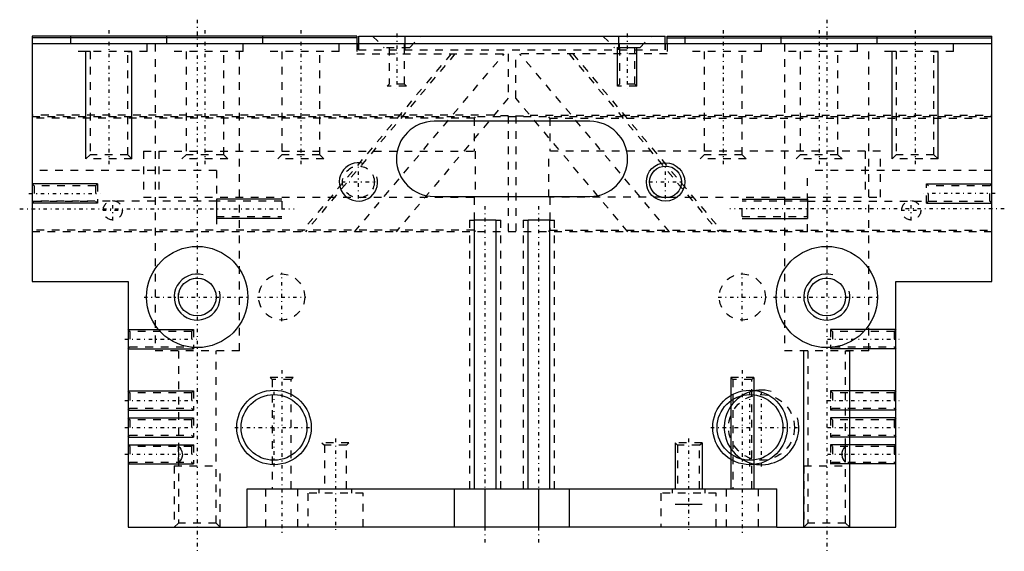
# Model space of a CAD drawing. Extents: x -64 to 64, y -3 to 66.
import ezdxf

# ---------------------------------------------------------------- set-up
doc = ezdxf.new("R2010")
doc.units = 0
doc.linetypes.add('CENTER', pattern=[1.5, 0.45, -0.5, 0.05, -0.5])
doc.linetypes.add('DASHED', pattern=[2, 1, -1])
for name, color, linetype in [('AM_0', 7, 'CONTINUOUS'), ('AM_2', 5, 'CONTINUOUS'), ('AM_3', 6, 'DASHED'), ('AM_5', 3, 'CONTINUOUS'), ('AM_7', 4, 'CENTER')]:
    doc.layers.add(name, color=color, linetype=linetype)

msp = doc.modelspace()

# ---------------------------------------------------------------- linework, layer by layer
at = {"layer": 'AM_0'}
for p, q in [((-62.5, 64), (-62.5, 63)), ((-20.2, 64), (-62.5, 64)), ((-20.2, 63.8), (-62.5, 63.8)), ((62.5, 63), (-62.5, 63)), ((-62.5, 63), (-62.5, 32)), ((-20.2, 64), (-20.2, 63)), ((-19.93, 63), (-19.93, 64)), ((-19.93, 64), (19.93, 64)), ((19.93, 63), (19.93, 64)), ((20.2, 63), (20.2, 64)), ((20.2, 64), (62.5, 64)), ((20.2, 63.8), (62.5, 63.8)), ((62.5, 63), (62.5, 64)), ((62.5, 32), (62.5, 63)), ((10.15, 52.9), (-10.15, 52.9)), ((-10.15, 43.1), (10.15, 43.1)), ((19.48, 43), (20.52, 43)), ((-4.9, 5), (-4.9, 40)), ((-2.1, 40), (-4.9, 40)), ((-2.1, 40), (-2.1, 5)), ((2.1, 5), (2.1, 40)), ((4.9, 40), (2.1, 40)), ((4.9, 40), (4.9, 5)), ((-62.5, 32), (-50, 32)), ((-50, 32), (-50, 0)), ((50, 0), (50, 32)), ((50, 32), (62.5, 32)), ((-34.5, 0), (-34.5, 5)), ((-34.5, 5), (34.5, 5)), ((-7.5, 0.05), (-7.5, 5)), ((7.5, 0.05), (7.5, 5)), ((34.5, 0), (34.5, 5)), ((-50, 0), (-34.5, 0)), ((-34.5, 0.05), (34.5, 0.05)), ((34.5, 0), (50, 0))]:
    msp.add_line(p, q, dxfattribs=at)
for centre, radius in [((20, 45), 2.07), ((-41, 30), 6.6), ((41, 30), 6.6), ((-41, 30), 2.46), ((41, 30), 2.46), ((-31, 13), 4.28), ((31, 13), 4.28)]:
    msp.add_circle(centre, radius, dxfattribs=at)
for centre, start, end in [((-10.15, 48), 90, 270), ((10.15, 48), 270, 90)]:
    msp.add_arc(centre, 4.9, start, end, dxfattribs=at)
at = {"layer": 'AM_2'}
for p, q in [((-13.92, 63), (-13.92, 64)), ((13.92, 63), (13.92, 64)), ((-3.5, 0.05), (-3.5, 5)), ((3.5, 0.05), (3.5, 5))]:
    msp.add_line(p, q, dxfattribs=at)
at = {"layer": 'AM_3'}
for p, q in [((-57.5, 64), (-57.5, 62)), ((-47.5, 62), (-47.5, 64)), ((-46.5, 63), (-46.5, 23)), ((-45, 64), (-45, 62)), ((-35.5, 23), (-35.5, 63)), ((-35, 62), (-35, 64)), ((-32.5, 64), (-32.5, 62)), ((-22.5, 62), (-22.5, 64)), ((-20.2, 63), (-20.2, 61.7)), ((-20, 62.2), (-20, 63)), ((-19.93, 62.2), (-19.93, 63)), ((-18.15, 64), (-16.65, 62.5)), ((-14, 62.2), (-14, 63)), ((-13.92, 62.2), (-13.92, 63)), ((-13.35, 62.5), (-11.85, 64)), ((11.85, 64), (13.35, 62.5)), ((13.92, 62.2), (13.92, 63)), ((14, 62.2), (14, 63)), ((16.65, 62.5), (18.15, 64)), ((19.93, 62.2), (19.93, 63)), ((20, 62.2), (20, 63)), ((20.2, 63), (20.2, 61.7)), ((22.5, 64), (22.5, 62)), ((32.5, 62), (32.5, 64)), ((35, 64), (35, 62)), ((35.5, 63), (35.5, 23)), ((45, 62), (45, 64)), ((46.5, 23), (46.5, 63)), ((47.5, 64), (47.5, 62)), ((57.5, 62), (57.5, 64)), ((-47.5, 62), (-57.5, 62)), ((-54.96, 62), (-54.96, 48.54)), ((-50.04, 48.54), (-50.04, 62)), ((-35, 62), (-45, 62)), ((-42.46, 62), (-42.46, 48.54)), ((-37.54, 48.54), (-37.54, 62)), ((-22.5, 62), (-32.5, 62)), ((-29.96, 62), (-29.96, 48.54)), ((-7.93, 61.7), (-27.4, 38.5)), ((-7.43, 61.7), (-26.9, 38.5)), ((-25.04, 48.54), (-25.04, 62)), ((-20.5, 38.5), (-1.03, 61.7)), ((-20.2, 61.7), (-0.5, 61.7)), ((-20, 62.2), (20, 62.2)), ((-13.35, 62.5), (-16.65, 62.5)), ((-16.01, 62.5), (-16.01, 57.74)), ((-13.99, 57.74), (-13.99, 62.5)), ((-0.5, 61.7), (-0.5, 55.9)), ((20.2, 61.7), (0.5, 61.7)), ((0.5, 55.9), (0.5, 61.7)), ((20.5, 38.5), (1.03, 61.7)), ((7.43, 61.7), (26.9, 38.5)), ((7.93, 61.7), (27.4, 38.5)), ((16.65, 62.5), (13.35, 62.5)), ((13.99, 62.5), (13.99, 57.74)), ((16.01, 57.74), (16.01, 62.5)), ((32.5, 62), (22.5, 62)), ((25.04, 62), (25.04, 48.54)), ((29.96, 48.54), (29.96, 62)), ((45, 62), (35, 62)), ((37.54, 62), (37.54, 48.54)), ((42.46, 48.54), (42.46, 62)), ((57.5, 62), (47.5, 62)), ((50.04, 62), (50.04, 48.54)), ((54.96, 48.54), (54.96, 62)), ((-16.01, 57.74), (-16.25, 57.5)), ((-13.99, 57.74), (-16.01, 57.74)), ((-13.75, 57.5), (-13.99, 57.74)), ((13.99, 57.74), (13.75, 57.5)), ((16.01, 57.74), (13.99, 57.74)), ((16.25, 57.5), (16.01, 57.74)), ((-13.75, 57.5), (-16.25, 57.5)), ((16.25, 57.5), (13.75, 57.5)), ((-0.5, 55.9), (-15.1, 38.5)), ((15.1, 38.5), (0.5, 55.9)), ((-2.35, 53.7), (-62.5, 53.7)), ((62.5, 53.5), (-62.5, 53.5)), ((-4.92, 53.3), (-62.5, 53.3)), ((-4.8, 53.5), (-4.92, 53.3)), ((-4.92, 53.3), (-4.92, 49)), ((-0.5, 53.6), (-2.43, 53.6)), ((-0.5, 53.6), (-0.56, 53.5)), ((-0.5, 53.6), (-0.5, 38.5)), ((0.5, 53.6), (2.43, 53.6)), ((0.56, 53.5), (0.5, 53.6)), ((0.5, 53.6), (0.5, 38.5)), ((2.35, 53.7), (62.5, 53.7)), ((4.92, 53.3), (4.8, 53.5)), ((4.92, 53.3), (4.92, 49)), ((4.92, 53.3), (62.5, 53.3)), ((-48, 49), (-48, 43)), ((-48, 49), (-4.8, 49)), ((-46.01, 49), (-46.01, 43)), ((-4.8, 49), (-4.8, 43)), ((48, 49), (4.8, 49)), ((4.8, 43), (4.8, 49)), ((46.01, 49), (46.01, 43)), ((48, 43), (48, 49)), ((-54.96, 48.54), (-55.5, 48)), ((-49.5, 48), (-55.5, 48)), ((-50.04, 48.54), (-54.96, 48.54)), ((-49.5, 48), (-50.04, 48.54)), ((-42.46, 48.54), (-43, 48)), ((-37, 48), (-43, 48)), ((-37.54, 48.54), (-42.46, 48.54)), ((-37, 48), (-37.54, 48.54)), ((-29.96, 48.54), (-30.5, 48)), ((-24.5, 48), (-30.5, 48)), ((-25.04, 48.54), (-29.96, 48.54)), ((-24.5, 48), (-25.04, 48.54)), ((25.04, 48.54), (24.5, 48)), ((30.5, 48), (24.5, 48)), ((29.96, 48.54), (25.04, 48.54)), ((30.5, 48), (29.96, 48.54)), ((37.54, 48.54), (37, 48)), ((43, 48), (37, 48)), ((42.46, 48.54), (37.54, 48.54)), ((43, 48), (42.46, 48.54)), ((50.04, 48.54), (49.5, 48)), ((55.5, 48), (49.5, 48)), ((54.96, 48.54), (50.04, 48.54)), ((55.5, 48), (54.96, 48.54)), ((-38.5, 46.5), (-62.5, 46.5)), ((-38.5, 46.5), (-38.5, 38.5)), ((38.5, 38.5), (38.5, 46.5)), ((62.5, 46.5), (38.5, 46.5)), ((-62.26, 44.51), (-62.5, 44.75)), ((-54.24, 44.51), (-62.26, 44.51)), ((-62.26, 44.51), (-62.26, 42.49)), ((-54, 44.75), (-54.24, 44.51)), ((-54.24, 44.51), (-54.24, 42.49)), ((-54, 44.75), (-54, 42.25)), ((54, 42.25), (54, 44.75)), ((54.24, 44.51), (54, 44.75)), ((62.26, 44.51), (54.24, 44.51)), ((54.24, 42.49), (54.24, 44.51)), ((62.5, 44.75), (62.26, 44.51)), ((62.26, 42.49), (62.26, 44.51)), ((-52.35, 42.5), (-62.5, 42.5)), ((-62.5, 42.25), (-62.26, 42.49)), ((-62.26, 42.49), (-54.24, 42.49)), ((-54.24, 42.49), (-54, 42.25)), ((-38.5, 42.5), (-51.65, 42.5)), ((-48, 43), (-4.8, 43)), ((-30, 42.51), (-38.5, 42.51)), ((-30, 42.51), (-30, 40.49)), ((-4.92, 43), (-4.92, 38.7)), ((19.48, 43), (4.8, 43)), ((4.92, 43), (4.92, 38.7)), ((20.52, 43), (48, 43)), ((30, 40.49), (30, 42.51)), ((38.5, 42.51), (30, 42.51)), ((38.5, 42.5), (51.65, 42.5)), ((52.35, 42.5), (62.5, 42.5)), ((54, 42.25), (54.24, 42.49)), ((54.24, 42.49), (62.26, 42.49)), ((62.26, 42.49), (62.5, 42.25)), ((-38.5, 40.49), (-30, 40.49)), ((-5.55, 40), (-5.55, 5)), ((-5.55, 40), (-4.9, 40)), ((-2.1, 40), (-1.45, 40)), ((-1.45, 5), (-1.45, 40)), ((1.45, 40), (1.45, 5)), ((1.45, 40), (2.1, 40)), ((4.9, 40), (5.55, 40)), ((5.55, 5), (5.55, 40)), ((30, 40.49), (38.5, 40.49)), ((-4.92, 38.7), (-62.5, 38.7)), ((62.5, 38.5), (-62.5, 38.5)), ((-4.92, 38.7), (-4.8, 38.5)), ((4.8, 38.5), (4.92, 38.7)), ((4.92, 38.7), (62.5, 38.7)), ((-41, 32.46), (-40.61, 32.43)), ((-49.76, 25.51), (-50, 25.75)), ((-41.5, 25.75), (-41.74, 25.51)), ((-41.5, 25.75), (-41.5, 23.25)), ((41.74, 25.51), (41.5, 25.75)), ((41.5, 25.75), (41.5, 23.25)), ((50, 25.75), (49.76, 25.51)), ((-41.74, 25.51), (-49.76, 25.51)), ((-49.76, 25.51), (-49.76, 23.49)), ((-41.74, 25.51), (-41.74, 23.49)), ((49.76, 25.51), (41.74, 25.51)), ((41.74, 25.51), (41.74, 23.49)), ((49.76, 25.51), (49.76, 23.49)), ((-50, 23.25), (-49.76, 23.49)), ((-49.76, 23.49), (-41.74, 23.49)), ((-41.74, 23.49), (-41.5, 23.25)), ((41.5, 23.25), (41.74, 23.49)), ((41.74, 23.49), (49.76, 23.49)), ((49.76, 23.49), (50, 23.25)), ((-35.5, 23), (-46.5, 23)), ((-43.46, 23), (-43.46, 0.54)), ((-38.54, 0.54), (-38.54, 23)), ((46.5, 23), (35.5, 23)), ((38.54, 23), (38.54, 0.54)), ((43.46, 0.54), (43.46, 23)), ((-31.5, 19.5), (-31.23, 19.23)), ((-28.5, 19.5), (-31.5, 19.5)), ((-28.77, 19.23), (-28.5, 19.5)), ((28.5, 19.5), (28.77, 19.23)), ((31.5, 19.5), (28.5, 19.5)), ((31.23, 19.23), (31.5, 19.5)), ((-31.23, 19.23), (-31.23, 5)), ((-28.77, 19.23), (-31.23, 19.23)), ((-28.77, 5), (-28.77, 19.23)), ((28.77, 19.23), (28.77, 5)), ((31.23, 19.23), (28.77, 19.23)), ((31.23, 5), (31.23, 19.23)), ((-49.76, 17.51), (-50, 17.75)), ((-41.74, 17.51), (-49.76, 17.51)), ((-49.76, 17.51), (-49.76, 15.49)), ((-41.5, 17.75), (-41.74, 17.51)), ((-41.74, 17.51), (-41.74, 15.49)), ((-41.5, 17.75), (-41.5, 15.25)), ((41.74, 17.51), (41.5, 17.75)), ((41.5, 17.75), (41.5, 15.25)), ((49.76, 17.51), (41.74, 17.51)), ((41.74, 17.51), (41.74, 15.49)), ((50, 17.75), (49.76, 17.51)), ((49.76, 17.51), (49.76, 15.49)), ((-50, 15.25), (-49.76, 15.49)), ((-49.76, 15.49), (-41.74, 15.49)), ((-41.74, 15.49), (-41.5, 15.25)), ((41.5, 15.25), (41.74, 15.49)), ((41.74, 15.49), (49.76, 15.49)), ((49.76, 15.49), (50, 15.25)), ((-49.76, 14.01), (-50, 14.25)), ((-41.5, 14.25), (-41.74, 14.01)), ((-41.5, 14.25), (-41.5, 11.75)), ((41.74, 14.01), (41.5, 14.25)), ((41.5, 14.25), (41.5, 11.75)), ((50, 14.25), (49.76, 14.01)), ((-41.74, 14.01), (-49.76, 14.01)), ((-49.76, 14.01), (-49.76, 11.99)), ((-41.74, 14.01), (-41.74, 11.99)), ((49.76, 14.01), (41.74, 14.01)), ((41.74, 14.01), (41.74, 11.99)), ((49.76, 14.01), (49.76, 11.99)), ((-50, 11.75), (-49.76, 11.99)), ((-49.76, 11.99), (-41.74, 11.99)), ((-41.74, 11.99), (-41.5, 11.75)), ((41.5, 11.75), (41.74, 11.99)), ((41.74, 11.99), (49.76, 11.99)), ((49.76, 11.99), (50, 11.75)), ((-49.76, 10.51), (-50, 10.75)), ((-41.74, 10.51), (-49.76, 10.51)), ((-49.76, 10.51), (-49.76, 8.49)), ((-41.5, 10.75), (-41.74, 10.51)), ((-41.74, 10.51), (-41.74, 8.49)), ((-41.5, 10.75), (-41.5, 8.25)), ((-24.75, 11), (-24.43, 10.68)), ((-21.25, 11), (-24.75, 11)), ((-24.43, 10.68), (-24.43, 5)), ((-21.57, 10.68), (-24.43, 10.68)), ((-21.57, 10.68), (-21.25, 11)), ((-21.57, 5), (-21.57, 10.68)), ((21.25, 11), (21.57, 10.68)), ((24.75, 11), (21.25, 11)), ((21.57, 10.68), (21.57, 5)), ((24.43, 10.68), (21.57, 10.68)), ((24.43, 10.68), (24.75, 11)), ((24.43, 5), (24.43, 10.68)), ((41.74, 10.51), (41.5, 10.75)), ((41.5, 10.75), (41.5, 8.25)), ((49.76, 10.51), (41.74, 10.51)), ((41.74, 10.51), (41.74, 8.49)), ((50, 10.75), (49.76, 10.51)), ((49.76, 10.51), (49.76, 8.49)), ((-50, 8.25), (-49.76, 8.49)), ((-49.76, 8.49), (-41.74, 8.49)), ((-44, 8), (-38, 8)), ((-44, 8), (-44, 0)), ((-41.74, 8.49), (-41.5, 8.25)), ((-38, 0), (-38, 8)), ((38, 8), (44, 8)), ((38, 8), (38, 0)), ((41.5, 8.25), (41.74, 8.49)), ((41.74, 8.49), (49.76, 8.49)), ((44, 0), (44, 8)), ((49.76, 8.49), (50, 8.25)), ((-32.1, 5), (-32.1, 0.05)), ((-27.9, 0.05), (-27.9, 5)), ((-26.6, 4.45), (-26.6, 0.05)), ((-19.4, 4.45), (-26.6, 4.45)), ((-25.15, 5), (-25.15, 4.45)), ((-20.85, 4.45), (-20.85, 5)), ((-19.4, 0.05), (-19.4, 4.45)), ((19.4, 4.45), (19.4, 0.05)), ((26.6, 4.45), (19.4, 4.45)), ((20.85, 5), (20.85, 4.45)), ((25.15, 4.45), (25.15, 5)), ((26.6, 0.05), (26.6, 4.45)), ((27.9, 5), (27.9, 0.05)), ((32.1, 0.05), (32.1, 5)), ((-43.46, 0.54), (-44, 0)), ((-38.54, 0.54), (-43.46, 0.54)), ((-38, 0), (-38.54, 0.54)), ((38.54, 0.54), (38, 0)), ((43.46, 0.54), (38.54, 0.54)), ((44, 0), (43.46, 0.54))]:
    msp.add_line(p, q, dxfattribs=at)
for points in [[(-41.27, 32.44, 0), (-41.21, 32.45, 0), (-41, 32.46, 0)], [(40.73, 32.44, 0), (40.79, 32.45, 0), (41, 32.46, 0)], [(41, 32.46, 0), (41.39, 32.43, 0), (41.41, 32.42, 0)], [(-43.46, 29.92, 0), (-43.46, 30.05, 0), (-43.42, 30.45, 0), (-43.37, 30.65, 0)], [(38.54, 29.92, 0), (38.54, 30.05, 0), (38.58, 30.45, 0), (38.63, 30.65, 0)], [(-43.46, 10.37, 0), (-43.46, 10.4, 0), (-43.43, 10.5, 0), (-43.41, 10.51, 0)], [(-43.46, 8.63, 0), (-43.45, 8.72, 0), (-43.43, 8.97, 0), (-43.41, 9.28, 0), (-43.41, 9.61, 0), (-43.42, 9.93, 0), (-43.45, 10.21, 0), (-43.46, 10.37, 0)], [(-43.41, 10.51, 0), (-43.36, 10.49, 0), (-43.26, 10.39, 0), (-43.12, 10.18, 0), (-43, 9.87, 0), (-42.95, 9.6, 0), (-42.94, 9.5, 0)], [(43.41, 10.51, 0), (43.39, 10.5, 0), (43.3, 10.43, 0), (43.17, 10.26, 0), (43.03, 9.99, 0), (42.96, 9.71, 0), (42.95, 9.4, 0), (42.99, 9.14, 0), (43.08, 8.9, 0), (43.21, 8.68, 0), (43.34, 8.52, 0), (43.41, 8.49, 0)], [(43.46, 10.37, 0), (43.44, 10.48, 0), (43.41, 10.51, 0)], [(43.41, 9.5, 0), (43.42, 9.83, 0), (43.44, 10.12, 0), (43.46, 10.35, 0), (43.46, 10.37, 0)], [(-42.94, 9.5, 0), (-42.98, 9.21, 0), (-43.06, 8.95, 0), (-43.18, 8.72, 0), (-43.32, 8.55, 0), (-43.41, 8.49, 0)], [(43.46, 8.63, 0), (43.45, 8.77, 0), (43.43, 9.03, 0), (43.41, 9.35, 0), (43.41, 9.5, 0)], [(-43.41, 8.49, 0), (-43.41, 8.49, 0), (-43.45, 8.56, 0), (-43.46, 8.63, 0)], [(43.41, 8.49, 0), (43.43, 8.5, 0), (43.46, 8.59, 0), (43.46, 8.63, 0)]]:
    msp.add_polyline3d(points, dxfattribs=at)
for centre, radius in [((-20, 45), 2.07), ((-52, 41.3), 1.25), ((52, 41.3), 1.25), ((-30, 30), 3), ((30, 30), 3), ((32.5, 13), 4.28)]:
    msp.add_circle(centre, radius, dxfattribs=at)
at = {"layer": 'AM_5'}
for p, q in [((-55.5, 48), (-55.5, 62)), ((-54.96, 62), (-55.5, 62)), ((-50.04, 62), (-49.5, 62)), ((-49.5, 48), (-49.5, 62)), ((16.25, 62.5), (13.75, 62.5)), ((13.75, 57.5), (13.75, 62.5)), ((16.25, 57.5), (16.25, 62.5)), ((49.5, 48), (49.5, 62)), ((50.04, 62), (49.5, 62)), ((54.96, 62), (55.5, 62)), ((55.5, 48), (55.5, 62)), ((-54, 44.75), (-62.5, 44.75)), ((54, 44.75), (62.5, 44.75)), ((-30, 42.75), (-38.5, 42.75)), ((-38.5, 42.75), (-38.5, 40.25)), ((30, 42.75), (38.5, 42.75)), ((38.5, 42.75), (38.5, 40.25)), ((-54, 42.25), (-62.5, 42.25)), ((54, 42.25), (62.5, 42.25)), ((-30, 40.25), (-38.5, 40.25)), ((30, 40.25), (38.5, 40.25)), ((-50, 25.75), (-41.5, 25.75)), ((50, 25.75), (41.5, 25.75)), ((-50, 23.25), (-41.5, 23.25)), ((50, 23.25), (41.5, 23.25)), ((38, 0), (38, 23)), ((38.54, 23), (38, 23)), ((43.46, 23), (44, 23)), ((44, 0), (44, 23)), ((28.5, 19.5), (28.5, 5)), ((31.5, 19.5), (31.5, 5)), ((-50, 17.75), (-41.5, 17.75)), ((50, 17.75), (41.5, 17.75)), ((-50, 15.25), (-41.5, 15.25)), ((-50, 14.25), (-41.5, 14.25)), ((50, 15.25), (41.5, 15.25)), ((50, 14.25), (41.5, 14.25)), ((-50, 11.75), (-41.5, 11.75)), ((50, 11.75), (41.5, 11.75)), ((-50, 10.75), (-41.5, 10.75)), ((21.25, 11), (21.25, 5)), ((24.75, 11), (24.75, 5)), ((50, 10.75), (41.5, 10.75)), ((-50, 8.25), (-41.5, 8.25)), ((50, 8.25), (41.5, 8.25)), ((28.5, 5), (31.5, 5)), ((21.25, 3), (24.75, 3))]:
    msp.add_line(p, q, dxfattribs=at)
for centre, radius in [((20, 45), 2.5), ((-31, 13), 4.86), ((31, 13), 4.86)]:
    msp.add_circle(centre, radius, dxfattribs=at)
for centre, radius in [((-20, 45), 2.5), ((-41, 30), 3), ((41, 30), 3), ((32.5, 13), 4.86)]:
    msp.add_arc(centre, radius, 75, 15, dxfattribs=at)
at = {"layer": 'AM_7'}
for p, q in [((-41, 66.15), (-41, -3.15)), ((41, 66.15), (41, -3.15)), ((-52.5, 64.8), (-52.5, 47.2)), ((-40, 64.8), (-40, 47.2)), ((-27.5, 64.8), (-27.5, 47.2)), ((-15, 64.33), (-15, 57.17)), ((15, 64.33), (15, 57.17)), ((27.5, 64.8), (27.5, 47.2)), ((40, 64.8), (40, 47.2)), ((52.5, 64.8), (52.5, 47.2)), ((-20, 42.83), (-20, 47.17)), ((20, 42.83), (20, 47.17)), ((-22.17, 45), (-17.83, 45)), ((17.83, 45), (22.17, 45)), ((-62.92, 43.5), (-53.58, 43.5)), ((-52, 39.99), (-52, 42.61)), ((52, 39.99), (52, 42.61)), ((62.92, 43.5), (53.58, 43.5)), ((-64.12, 41.5), (-28.38, 41.5)), ((-53.31, 41.3), (-50.69, 41.3)), ((-3.5, -2), (-3.5, 42)), ((3.5, -2), (3.5, 42)), ((64.12, 41.5), (28.38, 41.5)), ((50.69, 41.3), (53.31, 41.3)), ((-30, 26.85), (-30, 33.15)), ((30, 26.85), (30, 33.15)), ((-47.93, 30), (-34.07, 30)), ((-33.15, 30), (-26.85, 30)), ((26.85, 30), (33.15, 30)), ((34.07, 30), (47.93, 30)), ((-50.42, 24.5), (-41.08, 24.5)), ((41.08, 24.5), (50.42, 24.5)), ((-30, 20.48), (-30, -0.98)), ((30, 20.48), (30, -0.98)), ((-31, 7.89), (-31, 18.11)), ((31, 7.89), (31, 18.11)), ((32.5, 7.89), (32.5, 18.11)), ((-50.42, 16.5), (-41.08, 16.5)), ((41.08, 16.5), (50.42, 16.5)), ((-50.42, 13), (-41.08, 13)), ((-36.11, 13), (-25.89, 13)), ((25.89, 13), (37.61, 13)), ((41.08, 13), (50.42, 13)), ((-23, 11.55), (-23, -0.55)), ((23, 11.55), (23, -0.55)), ((-50.42, 9.5), (-41.08, 9.5)), ((41.08, 9.5), (50.42, 9.5))]:
    msp.add_line(p, q, dxfattribs=at)

doc.saveas('drawing.dxf')
